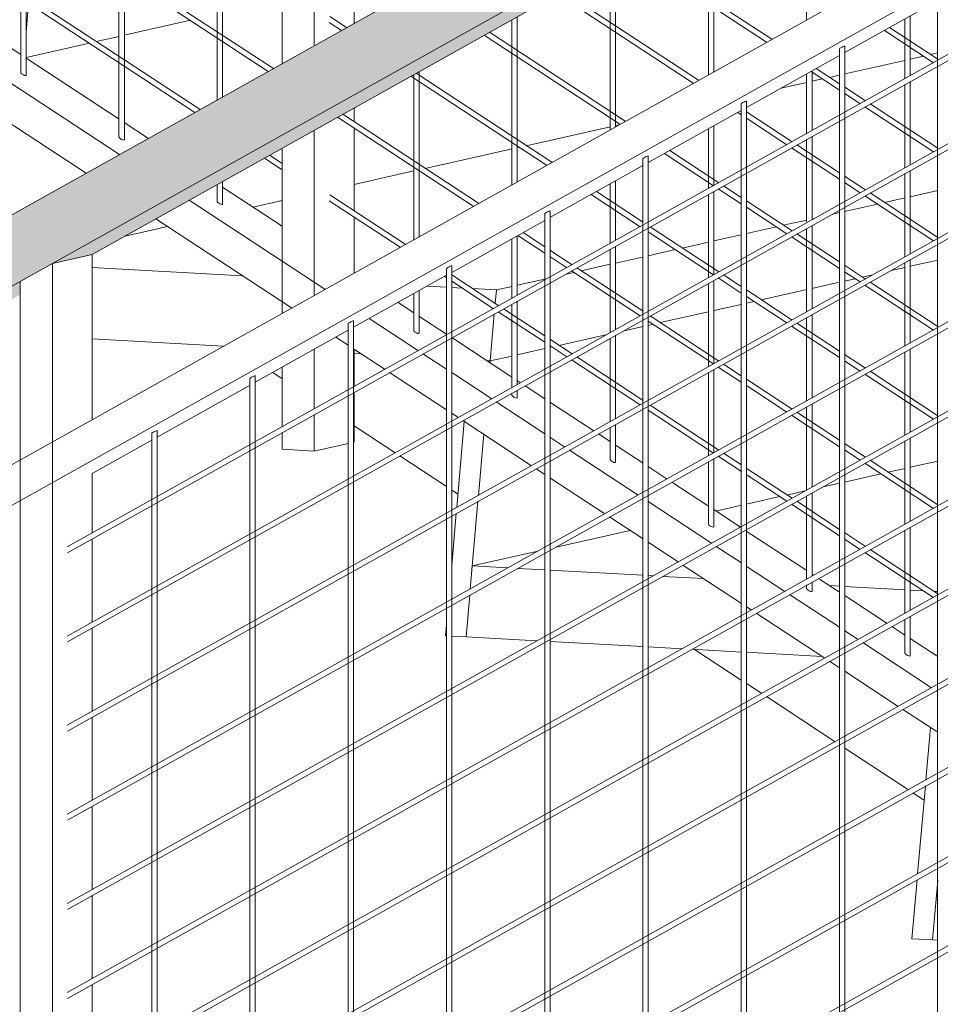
# Model space of a CAD drawing. Header units: millimetres. Extents: x -35550 to -1797, y -2320 to 9844.
# Tile 76 of 96: x -7834 to -7321, y 2406 to 2955. Entities that reach past the tile are written whole.
import ezdxf

# ---------------------------------------------------------------- set-up
doc = ezdxf.new("R2010")
doc.units = ezdxf.units.MM
for name, color, linetype, lineweight in [('Balusters', 7, 'Continuous', 18), ('Railings', 7, 'Continuous', 18), ('Rails-2', 7, 'Continuous', 18), ('Stairs', 7, 'Continuous', 18), ('Supports', 7, 'Continuous', 18)]:
    doc.layers.add(name, color=color, linetype=linetype, lineweight=lineweight)
doc.layers.add('Rails-1', color=7, linetype='Continuous', lineweight=18, true_color=0xbd9e5e)

# ---------------------------------------------------------------- blocks, each defined once
blk = doc.blocks.new('Stair - Stairs-1786715-3D - trepikoda')
at = {"layer": 'Stairs'}
for p, q in [((28138.41, 2947.84), (28139.84, 2964.18)), ((28230.14, 2954.56), (28193.16, 2946.22)), ((28230.14, 2954.56), (28193.16, 2946.22)), ((28190.26, 2945.57), (28177.48, 2942.69)), ((28190.26, 2945.57), (28177.48, 2942.69)), ((28173.82, 2941.87), (28138.41, 2933.89)), ((28173.82, 2941.87), (28138.41, 2933.89)), ((28628.21, 2932.24), (28594.63, 2924.67)), ((28638.58, 2934.58), (28631.14, 2932.9)), ((28646.47, 2936.36), (28642.46, 2935.45)), ((28582.26, 2921.88), (28576.39, 2920.56)), ((28591.72, 2924.02), (28586.13, 2922.76)), ((28573.57, 2919.93), (28559.11, 2916.67)), ((28464.04, 2895.24), (28417.14, 2884.67)), ((28468.9, 2896.34), (28466.9, 2895.88)), ((28409.27, 2882.9), (28360.82, 2871.98)), ((28413.29, 2883.8), (28412.15, 2883.55)), ((28354.51, 2870.56), (28321.25, 2863.06)), ((28616.75, 2852.96), (28628.31, 2855.57)), ((28631.14, 2856.21), (28646.5, 2859.67)), ((28281.15, 2854.02), (28264.96, 2850.37)), ((28594.6, 2847.97), (28612.87, 2852.09)), ((28576.39, 2843.87), (28577.66, 2844.15)), ((28587.81, 2846.44), (28591.74, 2847.33)), ((28217.16, 2839.6), (28193.58, 2834.29)), ((28539.86, 2835.64), (28556.55, 2839.4)), ((28560.42, 2840.27), (28573.54, 2843.23)), ((28521.64, 2831.53), (28536.99, 2834.99)), ((28504.09, 2827.57), (28518.78, 2830.88)), ((28466.9, 2819.19), (28481.94, 2822.58)), ((28485.12, 2823.3), (28500.23, 2826.7)), ((28175.25, 2816.67), (28259.11, 2812.04)), ((28447.76, 2814.88), (28464.01, 2818.54)), ((28628.29, 2816.78), (28620.47, 2815.02)), ((28628.29, 2816.78), (28620.47, 2815.02)), ((28646.51, 2820.89), (28631.14, 2817.43)), ((28646.51, 2820.89), (28631.14, 2817.43)), ((28439.23, 2812.96), (28443.9, 2814.01)), ((28600.51, 2810.52), (28594.59, 2809.19)), ((28600.51, 2810.52), (28594.59, 2809.19)), ((28610.31, 2812.73), (28604.38, 2811.4)), ((28610.31, 2812.73), (28604.38, 2811.4)), ((28361.93, 2806.37), (28372.73, 2805.77)), ((28375.64, 2805.61), (28381.53, 2805.29)), ((28400.55, 2804.24), (28409.25, 2806.2)), ((28412.15, 2806.85), (28427.48, 2810.31)), ((28591.76, 2808.55), (28576.39, 2805.09)), ((28591.76, 2808.55), (28576.39, 2805.09)), ((28387.18, 2804.98), (28400.55, 2804.24)), ((28399.88, 2796.63), (28400.55, 2804.24)), ((28573.53, 2804.44), (28548.05, 2798.7)), ((28573.53, 2804.44), (28548.05, 2798.7)), ((28537.01, 2796.21), (28521.64, 2792.75)), ((28537.01, 2796.21), (28521.64, 2792.75)), ((28544.19, 2797.83), (28539.85, 2796.85)), ((28544.19, 2797.83), (28539.85, 2796.85)), ((28397.09, 2764.68), (28399.38, 2790.88)), ((28518.76, 2792.1), (28491.72, 2786.01)), ((28518.76, 2792.1), (28491.72, 2786.01)), ((28482.25, 2783.87), (28471.68, 2781.49)), ((28482.25, 2783.87), (28471.68, 2781.49)), ((28487.86, 2785.14), (28485.11, 2784.51)), ((28487.86, 2785.14), (28485.11, 2784.51)), ((28461.54, 2779.2), (28435.39, 2773.31)), ((28461.54, 2779.2), (28435.39, 2773.31)), ((28248.21, 2772.89), (28175.25, 2776.92)), ((28431.54, 2772.44), (28430.37, 2772.18)), ((28431.54, 2772.44), (28430.37, 2772.18)), ((28325.18, 2768.65), (28321.25, 2768.86)), ((28409.23, 2767.41), (28397.09, 2764.68)), ((28409.23, 2767.41), (28397.09, 2764.68)), ((28427.5, 2771.53), (28412.15, 2768.07)), ((28427.5, 2771.53), (28412.15, 2768.07)), ((28397.09, 2764.68), (28395.28, 2764.78)), ((28397.09, 2764.68), (28395.28, 2764.78)), ((28397, 2763.65), (28397.09, 2764.68)), ((28382.65, 2730.9), (28378.46, 2682.92)), ((28390.54, 2689.68), (28393.52, 2723.76)), ((28646.55, 2708.87), (28631.14, 2705.39)), ((28614.86, 2701.72), (28594.54, 2697.15)), ((28628.25, 2704.74), (28618.73, 2702.6)), ((28591.8, 2696.53), (28582.57, 2694.45)), ((28572.42, 2692.16), (28562.4, 2689.9)), ((28385.97, 2637.44), (28390.25, 2686.4)), ((28558.53, 2689.03), (28539.8, 2684.81)), ((28378.17, 2679.64), (28375.65, 2650.77)), ((28537.05, 2684.19), (28522.85, 2680.99)), ((28475.04, 2670.21), (28433.78, 2660.91)), ((28423.65, 2658.63), (28387.11, 2650.39)), ((28387.11, 2650.39), (28385.97, 2637.44)), ((28387.11, 2650.39), (28406.97, 2649.3)), ((28412.47, 2649), (28427.54, 2648.16)), ((28430.32, 2648.01), (28482.3, 2645.14)), ((28485.05, 2644.99), (28487.82, 2644.84)), ((28493.33, 2644.53), (28516.05, 2643.28)), ((28586.15, 2639.41), (28591.82, 2639.1)), ((28594.52, 2638.95), (28628.23, 2637.09)), ((28631.14, 2636.93), (28638.47, 2636.53)), ((28644.37, 2636.2), (28646.46, 2636.08)), ((28385.69, 2634.16), (28383.65, 2610.83)), ((28383.65, 2610.83), (28385.69, 2634.16)), ((28372.72, 2617.3), (28372.21, 2611.47)), ((28372.21, 2611.47), (28372.8, 2611.43)), ((28375.57, 2611.28), (28383.65, 2610.83)), ((28423.14, 2608.66), (28383.65, 2610.83)), ((28482.32, 2605.39), (28430.3, 2608.26)), ((28503.99, 2604.19), (28485.04, 2605.24)), ((28537.08, 2602.37), (28509.5, 2603.89)), ((28582.12, 2599.88), (28539.89, 2602.21)), ((28642.42, 2560.27), (28639.87, 2531.02)), ((28639.58, 2527.71), (28635.3, 2478.78)), ((28635.01, 2475.47), (28632.14, 2442.54)), ((28646.46, 2474.95), (28643.57, 2441.91)), ((28643.57, 2441.91), (28646.46, 2474.95)), ((28632.14, 2442.54), (28643.57, 2441.91)), ((28646.46, 2441.75), (28643.57, 2441.91))]:
    blk.add_line(p, q, dxfattribs=at)
at = {"layer": 'Supports'}
for p, q in [((28275.87, 2758.23), (28281.15, 2754.77)), ((28321.25, 2728.43), (28344.12, 2713.41)), ((28346.69, 2711.72), (28372.77, 2694.59)), ((28375.6, 2692.73), (28379.11, 2690.42)), ((28510.98, 2603.81), (28536.96, 2586.74)), ((28539.89, 2584.82), (28548.4, 2579.23)), ((28550.98, 2577.54), (28589.25, 2552.4)), ((28594.64, 2548.86), (28630.11, 2525.56)), ((28632.7, 2523.86), (28638.89, 2519.8))]:
    blk.add_line(p, q, dxfattribs=at)
blk = doc.blocks.new('Railing - 3mm-V61-3D - trepikoda')
at = {"layer": 'Balusters'}
blk.add_line((28646.42, 2288.88), (28646.42, 2969.31), dxfattribs=at)
blk = doc.blocks.new('Railing - 3mm-V62-3D - trepikoda')
at = {"layer": 'Balusters'}
for p, q in [((28591.68, 2276.54), (28591.68, 2938.69)), ((28594.68, 2940.17), (28594.68, 2277.22))]:
    blk.add_line(p, q, dxfattribs=at)
for points in [[(28591.72, 2938.66, 0), (28591.71, 2938.74, 0), (28591.99, 2938.96, 0), (28592.51, 2939.28, 0)], [(28592.51, 2939.28, 0), (28593.16, 2939.62, 0), (28593.81, 2939.92, 0), (28594.34, 2940.13, 0), (28594.64, 2940.19, 0), (28594.64, 2940.11, 0)]]:
    blk.add_polyline3d(points, dxfattribs=at)
blk = doc.blocks.new('Railing - 3mm-V63-3D - trepikoda')
at = {"layer": 'Balusters'}
for p, q in [((28539.93, 2909.54), (28539.93, 2264.88)), ((28536.93, 2264.21), (28536.93, 2908.06))]:
    blk.add_line(p, q, dxfattribs=at)
for points in [[(28537.76, 2908.65, 0), (28538.41, 2908.99, 0), (28539.07, 2909.3, 0), (28539.59, 2909.5, 0), (28539.89, 2909.57, 0), (28539.9, 2909.48, 0)], [(28536.97, 2908.04, 0), (28536.96, 2908.12, 0), (28537.25, 2908.34, 0), (28537.76, 2908.65, 0)]]:
    blk.add_polyline3d(points, dxfattribs=at)
blk = doc.blocks.new('Railing - 3mm-V64-3D - trepikoda')
at = {"layer": 'Balusters'}
for p, q in [((28482.18, 2251.87), (28482.18, 2877.44)), ((28485.18, 2878.92), (28485.18, 2252.54))]:
    blk.add_line(p, q, dxfattribs=at)
for points in [[(28482.22, 2877.41, 0), (28482.22, 2877.5, 0), (28482.5, 2877.72, 0), (28483.02, 2878.03, 0)], [(28483.02, 2878.03, 0), (28483.67, 2878.37, 0), (28484.32, 2878.67, 0), (28484.85, 2878.88, 0), (28485.14, 2878.95, 0), (28485.15, 2878.86, 0)]]:
    blk.add_polyline3d(points, dxfattribs=at)
blk = doc.blocks.new('Railing - 3mm-V65-3D - trepikoda')
at = {"layer": 'Balusters'}
for p, q in [((28427.44, 2239.53), (28427.44, 2846.82)), ((28430.44, 2848.29), (28430.44, 2240.21))]:
    blk.add_line(p, q, dxfattribs=at)
for points in [[(28427.48, 2846.79, 0), (28427.47, 2846.87, 0), (28427.75, 2847.09, 0), (28428.27, 2847.4, 0)], [(28428.27, 2847.4, 0), (28428.92, 2847.75, 0), (28429.57, 2848.05, 0), (28430.1, 2848.25, 0), (28430.39, 2848.32, 0), (28430.4, 2848.24, 0)]]:
    blk.add_polyline3d(points, dxfattribs=at)
blk = doc.blocks.new('Railing - 3mm-V66-3D - trepikoda')
at = {"layer": 'Balusters'}
for p, q in [((28372.69, 2133.55), (28372.69, 2816.19)), ((28375.69, 2817.67), (28375.69, 2134.4))]:
    blk.add_line(p, q, dxfattribs=at)
for points in [[(28372.73, 2816.16, 0), (28372.72, 2816.25, 0), (28373.01, 2816.47, 0), (28373.52, 2816.78, 0)], [(28373.52, 2816.78, 0), (28374.17, 2817.12, 0), (28374.82, 2817.43, 0), (28375.35, 2817.63, 0), (28375.65, 2817.7, 0), (28375.65, 2817.61, 0)]]:
    blk.add_polyline3d(points, dxfattribs=at)
blk = doc.blocks.new('Railing - 3mm-V67-3D - trepikoda')
at = {"layer": 'Balusters'}
for p, q in [((28317.94, 2120.86), (28317.94, 2785.57)), ((28320.94, 2787.05), (28320.94, 2121.53))]:
    blk.add_line(p, q, dxfattribs=at)
for points in [[(28317.98, 2785.54, 0), (28317.98, 2785.63, 0), (28318.26, 2785.85, 0), (28318.78, 2786.16, 0)], [(28318.78, 2786.16, 0), (28319.42, 2786.5, 0), (28320.08, 2786.8, 0), (28320.6, 2787.01, 0), (28320.9, 2787.07, 0), (28320.91, 2786.99, 0)]]:
    blk.add_polyline3d(points, dxfattribs=at)
blk = doc.blocks.new('Railing - 3mm-V68-3D - trepikoda')
at = {"layer": 'Balusters'}
for p, q in [((28266.19, 2756.42), (28266.19, 2109.2)), ((28263.19, 2108.52), (28263.19, 2754.94))]:
    blk.add_line(p, q, dxfattribs=at)
for points in [[(28264.03, 2755.53, 0), (28264.68, 2755.87, 0), (28265.33, 2756.18, 0), (28265.86, 2756.38, 0), (28266.15, 2756.45, 0), (28266.16, 2756.36, 0)], [(28263.23, 2754.92, 0), (28263.23, 2755, 0), (28263.51, 2755.22, 0), (28264.03, 2755.53, 0)]]:
    blk.add_polyline3d(points, dxfattribs=at)
blk = doc.blocks.new('Railing - 3mm-V69-3D - trepikoda')
at = {"layer": 'Balusters'}
for p, q in [((28208.45, 2096.68), (28208.45, 2724.32)), ((28211.45, 2725.8), (28211.45, 2096.86))]:
    blk.add_line(p, q, dxfattribs=at)
for points in [[(28208.49, 2724.29, 0), (28208.48, 2724.38, 0), (28208.76, 2724.6, 0), (28209.28, 2724.91, 0)], [(28209.28, 2724.91, 0), (28209.93, 2725.25, 0), (28210.58, 2725.55, 0), (28211.11, 2725.76, 0), (28211.41, 2725.83, 0), (28211.41, 2725.74, 0)]]:
    blk.add_polyline3d(points, dxfattribs=at)
blk = doc.blocks.new('Railing - 20x50mm-2376650-3D - trepikoda')
at = {"layer": 'Balusters'}
for p, q in [((28153.08, 2819.03), (28175.25, 2824.03)), ((28175.25, 2732.08), (28175.25, 2824.03)), ((28135.15, 2809.01), (28153.08, 2819.03)), ((28153.08, 1998.72), (28153.08, 2819.03)), ((28135.15, 2809.01), (28135.15, 1994.68)), ((28175.25, 2668.63), (28175.25, 2701.95)), ((28175.25, 2618.94), (28175.25, 2665.53)), ((28175.25, 2569.26), (28175.25, 2615.84)), ((28175.25, 2519.57), (28175.25, 2566.15)), ((28175.25, 2469.88), (28175.25, 2516.46)), ((28175.25, 2420.19), (28175.25, 2466.78)), ((28175.25, 2370.5), (28175.25, 2417.09))]:
    blk.add_line(p, q, dxfattribs=at)
blk = doc.blocks.new('Railing - Railing-1787214-3D - trepikoda')
at = {"layer": 'Rails-1'}
blk.add_hatch(color=256, dxfattribs=at).paths.add_polyline_path([(26611.19, 1956.55), (28910.13, 3242.51), (28910.57, 3282.52), (26611.19, 1996.32), (26611.19, 1961.57)], flags=0)
h = blk.add_hatch(color=256, dxfattribs=at)
h.paths.add_polyline_path([(26629.11, 1966.58), (26651.29, 1971.58), (27368.69, 2372.87), (27368.69, 2380.27), (26638.05, 1971.58)], flags=0)
h.paths.add_polyline_path([(27386.61, 2390.3), (27408.79, 2395.3), (28135.15, 2801.6), (28134.62, 2808.71), (27395.55, 2395.3)], flags=0)
h.paths.add_polyline_path([(28153.08, 2819.03), (28175.25, 2824.03), (28910.13, 3235.1), (28910.13, 3242.51), (28162.01, 2824.03)], flags=0)
at = {"layer": 'Rails-2'}
for p, q in [((28910.57, 3282.52), (26611.19, 1996.32)), ((28910.13, 3242.51), (26611.19, 1956.55)), ((28910.13, 3235.1), (28175.25, 2824.03)), ((26611.19, 1857.19), (28910.13, 3143.15)), ((26611.19, 1834.47), (28910.13, 3120.42)), ((28910.13, 3079.83), (28161.36, 2661)), ((28161.53, 2657.65), (28910.13, 3076.39)), ((28910.13, 3030.14), (28161.36, 2611.31)), ((28161.53, 2607.97), (28910.13, 3026.71)), ((28910.13, 2980.46), (28161.36, 2561.62)), ((28161.53, 2558.28), (28910.13, 2977.02)), ((28594.63, 2936.54), (28646.46, 2965.53)), ((28539.89, 2905.91), (28591.71, 2934.9)), ((28910.13, 2930.77), (28161.36, 2511.93)), ((28161.53, 2508.59), (28910.13, 2927.33)), ((28485.14, 2875.29), (28536.97, 2904.28)), ((28910.13, 2881.08), (28161.36, 2462.24)), ((28161.53, 2458.9), (28910.13, 2877.64)), ((28430.39, 2844.67), (28482.22, 2873.66)), ((28375.65, 2814.04), (28427.47, 2843.03)), ((28910.13, 2831.39), (28161.36, 2412.55)), ((28161.53, 2409.21), (28910.13, 2827.95)), ((28320.9, 2783.42), (28372.72, 2812.41)), ((28910.13, 2781.7), (28161.36, 2362.87)), ((28161.53, 2359.53), (28910.13, 2778.27)), ((28266.15, 2752.8), (28317.98, 2781.79)), ((28211.4, 2722.17), (28263.23, 2751.16)), ((28910.13, 2732.02), (28161.36, 2313.18)), ((28161.53, 2309.84), (28910.13, 2728.58)), ((28175.25, 2701.95), (28208.48, 2720.54)), ((28910.13, 2682.33), (28161.36, 2263.49)), ((28161.53, 2260.15), (28910.13, 2678.89)), ((28910.13, 2632.64), (28161.36, 2213.8)), ((28161.53, 2210.46), (28910.13, 2629.2)), ((28910.13, 2582.95), (28161.36, 2164.11)), ((28161.53, 2160.77), (28910.13, 2579.51))]:
    blk.add_line(p, q, dxfattribs=at)
for name in ['Railing - 3mm-V61-3D - trepikoda', 'Railing - 3mm-V62-3D - trepikoda', 'Railing - 3mm-V63-3D - trepikoda', 'Railing - 3mm-V64-3D - trepikoda', 'Railing - 3mm-V65-3D - trepikoda', 'Railing - 20x50mm-2376650-3D - trepikoda', 'Railing - 3mm-V66-3D - trepikoda', 'Railing - 3mm-V67-3D - trepikoda', 'Railing - 3mm-V68-3D - trepikoda', 'Railing - 3mm-V69-3D - trepikoda']:
    blk.add_blockref(name, (0, 0))
blk = doc.blocks.new('Railing - 3mm-2376648-3D - trepikoda')
at = {"layer": 'Balusters'}
for p, q in [((26707.45, 6645.88), (26707.45, 7413.73)), ((26710.45, 7411.76), (26710.45, 6644.43))]:
    blk.add_line(p, q, dxfattribs=at)
for points in [[(26708.28, 6645.01, 0), (26707.77, 6645.4, 0), (26707.48, 6645.75, 0), (26707.49, 6645.98, 0)], [(26710.41, 6644.56, 0), (26710.41, 6644.33, 0), (26710.11, 6644.26, 0), (26709.58, 6644.37, 0), (26708.93, 6644.64, 0), (26708.28, 6645.01, 0)]]:
    blk.add_polyline3d(points, dxfattribs=at)
blk = doc.blocks.new('Railing - 3mm-V112-3D - trepikoda')
at = {"layer": 'Balusters'}
for p, q in [((28244.95, 2910.19), (28244.95, 3621.32)), ((28247.95, 3619.35), (28247.95, 2911.87)), ((28244.95, 2853.48), (28244.95, 2863.02)), ((28247.95, 2864.7), (28247.95, 2852.03))]:
    blk.add_line(p, q, dxfattribs=at)
for points in [[(28245.78, 2852.6, 0), (28245.27, 2853, 0), (28244.98, 2853.35, 0), (28244.99, 2853.58, 0)], [(28247.91, 2852.16, 0), (28247.91, 2851.92, 0), (28247.61, 2851.86, 0), (28247.09, 2851.97, 0), (28246.43, 2852.23, 0), (28245.78, 2852.6, 0)]]:
    blk.add_polyline3d(points, dxfattribs=at)
blk = doc.blocks.new('Railing - 20x50mm-V113-3D - trepikoda')
at = {"layer": 'Balusters'}
for p, q in [((28281.15, 2930.44), (28281.15, 3719.72)), ((28299.07, 2940.92), (28299.07, 3707.94)), ((28321.25, 2994.1), (28321.25, 2952.87)), ((28321.25, 2905.7), (28321.25, 2897.96)), ((28299.07, 2801.34), (28299.07, 2893.29)), ((28321.25, 2894.72), (28321.25, 2848.28)), ((28281.15, 2791.31), (28281.15, 2882.77)), ((28321.25, 2845.03), (28321.25, 2813.74)), ((28299.07, 2737.89), (28299.07, 2771.21)), ((28321.25, 2771.23), (28321.25, 2750.3)), ((28281.15, 2727.87), (28281.15, 2761.18)), ((28321.25, 2747.18), (28321.25, 2719.42)), ((28299.07, 2714.42), (28299.07, 2734.78)), ((28281.15, 2715.41), (28281.15, 2724.75)), ((28318, 2718.69), (28299.07, 2714.42)), ((28299.07, 2714.42), (28281.15, 2715.41))]:
    blk.add_line(p, q, dxfattribs=at)
blk = doc.blocks.new('Railing - 3mm-V114-3D - trepikoda')
at = {"layer": 'Balusters'}
for p, q in [((28357.44, 2925.95), (28357.44, 2833.99)), ((28354.44, 2832.31), (28354.44, 2924.27)), ((28354.44, 2781.56), (28354.44, 2802.18)), ((28357.44, 2803.86), (28357.44, 2780.11))]:
    blk.add_line(p, q, dxfattribs=at)
for points in [[(28355.28, 2780.68, 0), (28354.76, 2781.08, 0), (28354.48, 2781.43, 0), (28354.48, 2781.66, 0)], [(28357.41, 2780.24, 0), (28357.4, 2780.01, 0), (28357.11, 2779.94, 0), (28356.58, 2780.05, 0), (28355.93, 2780.32, 0), (28355.28, 2780.68, 0)]]:
    blk.add_polyline3d(points, dxfattribs=at)
blk = doc.blocks.new('Railing - 3mm-V115-3D - trepikoda')
at = {"layer": 'Balusters'}
for p, q in [((28409.19, 2862.94), (28409.19, 2954.89)), ((28412.19, 2956.57), (28412.19, 2864.62)), ((28409.19, 2799.49), (28409.19, 2832.81)), ((28412.19, 2834.24), (28412.19, 2801.17)), ((28409.19, 2749.8), (28409.19, 2795.8)), ((28412.19, 2798.04), (28412.19, 2751.48)), ((28409.19, 2745.6), (28409.19, 2746.68)), ((28412.19, 2748.35), (28412.19, 2744.15))]:
    blk.add_line(p, q, dxfattribs=at)
for points in [[(28410.03, 2744.72, 0), (28409.51, 2745.12, 0), (28409.22, 2745.47, 0), (28409.23, 2745.7, 0)], [(28412.16, 2744.28, 0), (28412.15, 2744.05, 0), (28411.85, 2743.98, 0), (28411.33, 2744.09, 0), (28410.67, 2744.36, 0), (28410.03, 2744.72, 0)]]:
    blk.add_polyline3d(points, dxfattribs=at)
blk = doc.blocks.new('Railing - 3mm-V116-3D - trepikoda')
at = {"layer": 'Balusters'}
for p, q in [((28466.94, 2987.19), (28466.94, 2895.24)), ((28463.94, 2893.56), (28463.94, 2985.51)), ((28463.94, 2830.12), (28463.94, 2863.43)), ((28466.94, 2865.11), (28466.94, 2831.79)), ((28463.94, 2780.43), (28463.94, 2826.98)), ((28466.94, 2828.66), (28466.94, 2782.1)), ((28466.94, 2778.97), (28466.94, 2732.42)), ((28463.94, 2730.74), (28463.94, 2777.3)), ((28466.94, 2729.29), (28466.94, 2708.19)), ((28463.94, 2709.64), (28463.94, 2727.61))]:
    blk.add_line(p, q, dxfattribs=at)
for points in [[(28464.77, 2708.77, 0), (28464.26, 2709.16, 0), (28463.97, 2709.51, 0), (28463.98, 2709.74, 0)], [(28466.9, 2708.32, 0), (28466.9, 2708.09, 0), (28466.6, 2708.02, 0), (28466.07, 2708.13, 0), (28465.42, 2708.4, 0), (28464.77, 2708.77, 0)]]:
    blk.add_polyline3d(points, dxfattribs=at)
blk = doc.blocks.new('Railing - 3mm-V117-3D - trepikoda')
at = {"layer": 'Balusters'}
for p, q in [((28518.69, 2924.18), (28518.69, 3015.93)), ((28521.69, 3017.71), (28521.69, 2925.86)), ((28518.69, 2860.74), (28518.69, 2894.05)), ((28521.69, 2895.73), (28521.69, 2862.42)), ((28518.69, 2811.05), (28518.69, 2857.23)), ((28521.69, 2859.28), (28521.69, 2812.73)), ((28518.69, 2761.36), (28518.69, 2807.55)), ((28521.69, 2809.59), (28521.69, 2763.04)), ((28518.69, 2711.67), (28518.69, 2757.86)), ((28521.69, 2759.9), (28521.69, 2713.35)), ((28518.69, 2673.68), (28518.69, 2708.17)), ((28521.69, 2710.22), (28521.69, 2672.23))]:
    blk.add_line(p, q, dxfattribs=at)
for points in [[(28519.52, 2672.81, 0), (28519, 2673.2, 0), (28518.72, 2673.55, 0), (28518.73, 2673.78, 0)], [(28521.65, 2672.36, 0), (28521.64, 2672.13, 0), (28521.35, 2672.06, 0), (28520.82, 2672.17, 0), (28520.17, 2672.44, 0), (28519.52, 2672.81, 0)]]:
    blk.add_polyline3d(points, dxfattribs=at)
blk = doc.blocks.new('Railing - 3mm-V118-3D - trepikoda')
at = {"layer": 'Balusters'}
for p, q in [((28573.43, 2954.81), (28573.43, 3046.76)), ((28576.43, 2926.36), (28576.43, 2893.04)), ((28573.43, 2891.36), (28573.43, 2924.68)), ((28573.43, 2842.23), (28573.43, 2888.22)), ((28576.43, 2889.9), (28576.43, 2843.35)), ((28573.43, 2791.99), (28573.43, 2838.53)), ((28576.43, 2840.21), (28576.43, 2793.66)), ((28573.43, 2742.3), (28573.43, 2788.84)), ((28576.43, 2790.52), (28576.43, 2743.98)), ((28573.43, 2692.61), (28573.43, 2739.16)), ((28576.43, 2740.83), (28576.43, 2694.29)), ((28576.43, 2691.15), (28576.43, 2644.6)), ((28573.43, 2642.92), (28573.43, 2689.47)), ((28576.43, 2641.46), (28576.43, 2636.27)), ((28573.43, 2637.72), (28573.43, 2639.78))]:
    blk.add_line(p, q, dxfattribs=at)
for points in [[(28574.27, 2636.85, 0), (28573.75, 2637.24, 0), (28573.47, 2637.59, 0), (28573.47, 2637.82, 0)], [(28576.4, 2636.4, 0), (28576.39, 2636.17, 0), (28576.1, 2636.1, 0), (28575.57, 2636.21, 0), (28574.92, 2636.48, 0), (28574.27, 2636.85, 0)]]:
    blk.add_polyline3d(points, dxfattribs=at)
blk = doc.blocks.new('Railing - 3mm-V119-3D - trepikoda')
at = {"layer": 'Balusters'}
for p, q in [((28628.18, 2921.99), (28628.18, 2955.3)), ((28631.18, 2956.98), (28631.18, 2923.66)), ((28631.18, 2920.52), (28631.18, 2873.98)), ((28628.18, 2872.3), (28628.18, 2918.84)), ((28628.18, 2822.61), (28628.18, 2869.15)), ((28631.18, 2870.83), (28631.18, 2824.29)), ((28628.18, 2772.92), (28628.18, 2819.46)), ((28631.18, 2821.14), (28631.18, 2774.6)), ((28628.18, 2723.23), (28628.18, 2769.77)), ((28631.18, 2771.45), (28631.18, 2724.91)), ((28628.18, 2673.55), (28628.18, 2720.09)), ((28631.18, 2721.76), (28631.18, 2675.22)), ((28628.18, 2623.86), (28628.18, 2670.4)), ((28631.18, 2672.08), (28631.18, 2625.54)), ((28628.18, 2601.76), (28628.18, 2620.71)), ((28631.18, 2622.39), (28631.18, 2600.31))]:
    blk.add_line(p, q, dxfattribs=at)
for points in [[(28629.01, 2600.89, 0), (28628.5, 2601.29, 0), (28628.21, 2601.63, 0), (28628.22, 2601.86, 0)], [(28631.15, 2600.44, 0), (28631.14, 2600.21, 0), (28630.84, 2600.14, 0), (28630.32, 2600.25, 0), (28629.66, 2600.52, 0), (28629.01, 2600.89, 0)]]:
    blk.add_polyline3d(points, dxfattribs=at)
blk = doc.blocks.new('Railing - Railing-1787221-3D - trepikoda')
at = {"layer": 'Rails-2'}
for p, q in [((28190.49, 2879.73), (26839.67, 3766.98)), ((26821.27, 3756.45), (28171.89, 2869.33)), ((28276.24, 2927.69), (27541.33, 3410.4)), ((27540.89, 3407.1), (28273.28, 2926.04)), ((28235.38, 2904.84), (27541.33, 3360.71)), ((27540.89, 3357.41), (28232.43, 2903.19)), ((28475.49, 2991.98), (28551.1, 2942.32)), ((28554.05, 2943.97), (28478.45, 2993.63)), ((28513.2, 2921.12), (28437.59, 2970.78)), ((28083.67, 2969.45), (28135.49, 2935.41)), ((28434.64, 2969.13), (28510.25, 2919.46)), ((28307.35, 2953.35), (28314.14, 2948.9)), ((28317.09, 2950.55), (28307.79, 2956.66)), ((28472.34, 2898.26), (28396.73, 2947.92)), ((28616.73, 2948.9), (28644.13, 2930.91)), ((28646.47, 2932.95), (28619.68, 2950.55)), ((28393.78, 2946.27), (28469.39, 2896.61)), ((28138.41, 2933.49), (28190.24, 2899.45)), ((28575.88, 2926.05), (28591.72, 2915.64)), ((28591.72, 2919.23), (28578.83, 2927.7)), ((28352.93, 2923.42), (28428.54, 2873.76)), ((28431.49, 2875.41), (28355.88, 2925.07)), ((28606.22, 2909.7), (28594.63, 2917.32)), ((28594.63, 2913.73), (28603.27, 2908.05)), ((28605.86, 2906.35), (28644.13, 2881.22)), ((28646.49, 2883.25), (28608.81, 2908.01)), ((28312.07, 2900.57), (28387.68, 2850.91)), ((28390.63, 2852.56), (28315.02, 2902.22)), ((28535.02, 2903.19), (28536.97, 2901.91)), ((28565.37, 2886.85), (28539.89, 2903.59)), ((28539.89, 2900), (28562.41, 2885.2)), ((28193.16, 2897.53), (28206.57, 2888.73)), ((28524.51, 2864), (28497.12, 2881.99)), ((28565, 2883.5), (28591.74, 2865.94)), ((28591.74, 2869.53), (28567.95, 2885.15)), ((28271.22, 2877.71), (28281.15, 2871.19)), ((28281.15, 2874.78), (28274.17, 2879.36)), ((28494.17, 2880.34), (28521.56, 2862.35)), ((28606.22, 2860.02), (28594.61, 2867.64)), ((28247.91, 2861.58), (28281.15, 2839.74)), ((28524.14, 2860.65), (28536.98, 2852.21)), ((28536.98, 2855.8), (28527.09, 2862.3)), ((28594.61, 2864.06), (28603.27, 2858.36)), ((28349.78, 2829.7), (28307.79, 2857.28)), ((28453.31, 2857.49), (28480.7, 2839.49)), ((28482, 2842.23), (28456.26, 2859.14)), ((28605.86, 2856.67), (28644.13, 2831.53)), ((28646.51, 2833.55), (28608.81, 2858.32)), ((28304.88, 2804.59), (28229.27, 2854.25)), ((28307.35, 2853.98), (28346.82, 2828.05)), ((28565.37, 2837.16), (28539.87, 2853.91)), ((28539.87, 2850.32), (28562.41, 2835.51)), ((28210.68, 2843.85), (28286.29, 2794.19)), ((28524.51, 2814.31), (28486.23, 2839.45)), ((28412.45, 2834.63), (28427.48, 2824.77)), ((28427.48, 2828.36), (28415.41, 2836.28)), ((28485.13, 2836.59), (28521.56, 2812.66)), ((28565, 2833.82), (28591.76, 2816.24)), ((28591.75, 2819.83), (28567.95, 2835.47)), ((28430.38, 2822.86), (28439.85, 2816.64)), ((28442.8, 2818.29), (28430.39, 2826.44)), ((28482.25, 2792.38), (28445.37, 2816.6)), ((28606.22, 2810.33), (28594.59, 2817.97)), ((28371.6, 2811.78), (28372.72, 2811.04)), ((28401.94, 2795.44), (28375.65, 2812.71)), ((28442.42, 2814.95), (28480.7, 2789.81)), ((28524.14, 2810.96), (28537, 2802.51)), ((28537, 2806.1), (28527.09, 2812.61)), ((28594.59, 2814.38), (28603.27, 2808.68)), ((28375.64, 2809.12), (28398.99, 2793.79)), ((28605.86, 2806.98), (28644.13, 2781.84)), ((28646.53, 2783.85), (28608.81, 2808.63)), ((28565.37, 2787.47), (28539.85, 2804.23)), ((28539.85, 2800.65), (28562.41, 2785.82)), ((28345.74, 2797.32), (28354.48, 2791.57)), ((28357.4, 2789.66), (28372.74, 2779.58)), ((28401.56, 2792.1), (28427.5, 2775.07)), ((28427.49, 2778.66), (28404.51, 2793.75)), ((28524.51, 2764.62), (28486.23, 2789.76)), ((28357.05, 2770.33), (28329.66, 2788.32)), ((28485.11, 2786.91), (28521.56, 2762.97)), ((28565, 2784.13), (28591.77, 2766.54)), ((28591.77, 2770.13), (28567.95, 2785.78)), ((28311.06, 2777.92), (28317.98, 2773.38)), ((28375.7, 2777.64), (28409.23, 2755.62)), ((28442.8, 2768.6), (28430.37, 2776.77)), ((28430.37, 2773.18), (28439.85, 2766.95)), ((28320.89, 2771.46), (28338.46, 2759.93)), ((28372.74, 2760.02), (28359.62, 2768.64)), ((28482.27, 2742.68), (28445.37, 2766.91)), ((28606.22, 2760.64), (28594.57, 2768.29)), ((28442.42, 2765.26), (28480.7, 2740.12)), ((28524.14, 2761.28), (28537.02, 2752.81)), ((28537.02, 2756.4), (28527.09, 2762.93)), ((28594.57, 2764.7), (28603.27, 2758.99)), ((28341.02, 2758.24), (28372.75, 2737.4)), ((28397.91, 2743.49), (28375.62, 2758.13)), ((28605.86, 2757.29), (28644.13, 2732.15)), ((28646.54, 2734.15), (28608.81, 2758.94)), ((28412.29, 2753.6), (28413.99, 2752.49)), ((28416.56, 2750.8), (28427.51, 2743.61)), ((28539.83, 2750.97), (28562.41, 2736.14)), ((28565.37, 2737.79), (28539.94, 2754.49)), ((28427.51, 2724.04), (28400.48, 2741.8)), ((28430.35, 2741.74), (28454.85, 2725.65)), ((28524.51, 2714.93), (28486.23, 2740.08)), ((28375.62, 2735.52), (28379.31, 2733.09)), ((28485.09, 2737.24), (28521.56, 2713.28)), ((28565, 2734.44), (28591.79, 2716.84)), ((28591.79, 2720.43), (28567.95, 2736.09)), ((28381.88, 2731.4), (28420.17, 2706.26)), ((28457.42, 2723.96), (28463.98, 2719.66)), ((28438.76, 2716.66), (28430.35, 2722.18)), ((28466.9, 2717.74), (28482.28, 2707.63)), ((28606.22, 2710.95), (28594.55, 2718.62)), ((28479.62, 2689.82), (28441.33, 2714.97)), ((28537.04, 2706.7), (28527.09, 2713.24)), ((28594.55, 2715.03), (28603.27, 2709.3)), ((28524.14, 2711.59), (28537.04, 2703.11)), ((28605.86, 2707.6), (28644.13, 2682.47)), ((28646.56, 2684.45), (28608.81, 2709.25)), ((28422.74, 2704.57), (28427.52, 2701.43)), ((28485.08, 2705.8), (28495.7, 2698.82)), ((28565.37, 2688.1), (28539.81, 2704.88)), ((28539.81, 2701.29), (28562.41, 2686.45)), ((28430.34, 2699.58), (28461.02, 2679.42)), ((28498.28, 2697.13), (28518.72, 2683.7)), ((28520.47, 2662.99), (28485.07, 2686.24)), ((28565, 2684.75), (28591.81, 2667.14)), ((28591.81, 2670.73), (28567.95, 2686.4)), ((28521.64, 2681.78), (28536.56, 2671.98)), ((28463.6, 2677.73), (28482.29, 2665.45)), ((28539.8, 2669.85), (28573.47, 2647.74)), ((28606.22, 2661.26), (28594.53, 2668.94)), ((28485.06, 2663.63), (28501.88, 2652.59)), ((28594.53, 2665.35), (28603.27, 2659.61)), ((28537.06, 2652.09), (28523.05, 2661.29)), ((28605.86, 2657.91), (28644.13, 2632.78)), ((28646.46, 2634.83), (28608.81, 2659.56)), ((28504.46, 2650.89), (28537.07, 2629.47)), ((28561.33, 2636.15), (28539.79, 2650.3)), ((28576.39, 2645.82), (28577.41, 2645.15)), ((28580.56, 2643.08), (28591.82, 2635.68)), ((28591.71, 2616.19), (28563.91, 2634.45)), ((28594.64, 2633.84), (28618.27, 2618.31)), ((28539.78, 2627.69), (28542.74, 2625.75)), ((28545.32, 2624.06), (28583.59, 2598.92)), ((28602.18, 2609.32), (28594.64, 2614.27)), ((28620.86, 2616.61), (28628.22, 2611.78)), ((28643.04, 2582.48), (28604.77, 2607.62)), ((28631.14, 2609.86), (28646.46, 2599.8)), ((28586.18, 2597.22), (28591.71, 2593.58)), ((28594.64, 2591.66), (28624.45, 2572.08)), ((28646.46, 2580.24), (28645.63, 2580.78)), ((28627.03, 2570.38), (28646.46, 2557.62))]:
    blk.add_line(p, q, dxfattribs=at)
for name, p in [('Railing - 20x50mm-V113-3D - trepikoda', (0, 0)), ('Railing - 3mm-2376648-3D - trepikoda', (1428.01, -3720.49)), ('Railing - 3mm-2376648-3D - trepikoda', (1482.75, -3756.44)), ('Railing - 3mm-V112-3D - trepikoda', (0, 0)), ('Railing - 3mm-V114-3D - trepikoda', (0, 0)), ('Railing - 3mm-V115-3D - trepikoda', (0, 0)), ('Railing - 3mm-V116-3D - trepikoda', (0, 0)), ('Railing - 3mm-V117-3D - trepikoda', (0, 0)), ('Railing - 3mm-V118-3D - trepikoda', (0, 0)), ('Railing - 3mm-V119-3D - trepikoda', (0, 0))]:
    blk.add_blockref(name, p)

msp = doc.modelspace()

# ---------------------------------------------------------------- block references
at = {"layer": 'Railings'}
for name in ['Railing - Railing-1787221-3D - trepikoda', 'Railing - Railing-1787214-3D - trepikoda']:
    msp.add_blockref(name, (-35968.95, 0), dxfattribs=at)
at = {"layer": 'Stairs'}
msp.add_blockref('Stair - Stairs-1786715-3D - trepikoda', (-35968.95, 0), dxfattribs=at)

doc.saveas('drawing.dxf')
